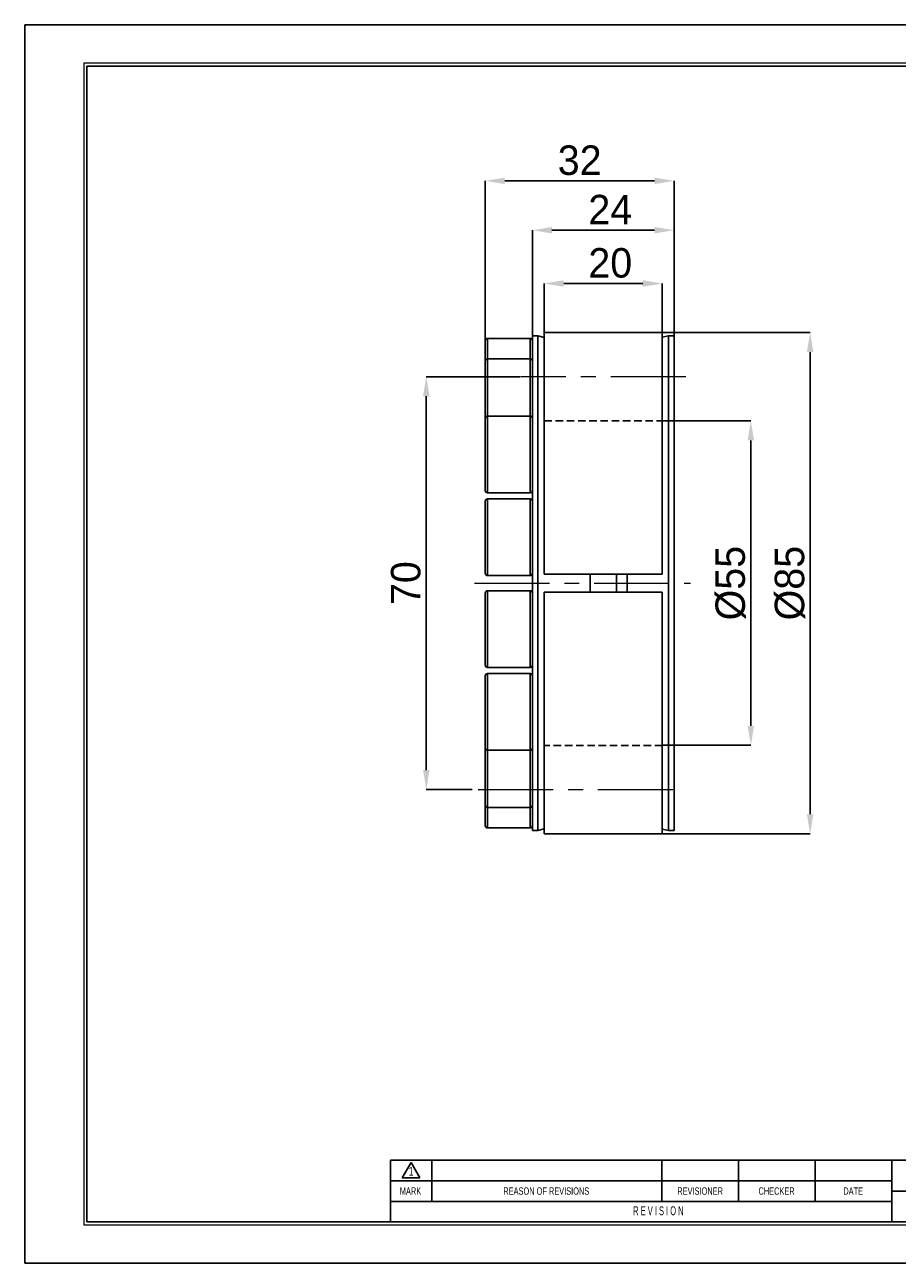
# Model space of a CAD drawing. Header units: millimetres. Extents: x 0 to 297, y 0 to 210.
# Tile 1 of 2: x 0 to 148, y 0 to 210. Entities that reach past the tile are written whole.
import ezdxf
from ezdxf.enums import TextEntityAlignment as Align

# ---------------------------------------------------------------- set-up
doc = ezdxf.new("R2010")
doc.units = ezdxf.units.MM
doc.header["$PDSIZE"] = -1
doc.linetypes.add('CENTERX2', pattern=[20.32, 12.7, -2.54, 2.54, -2.54])
doc.linetypes.add('HIDDEN', pattern=[1.905, 1.27, -0.635])
for name, color, linetype in [('가상선', 2, 'HIDDEN'), ('문자', 7, 'Continuous'), ('중심선', 1, 'CENTERX2')]:
    doc.layers.add(name, color=color, linetype=linetype)
doc.layers.add('치수선', color=5, linetype='Continuous', lineweight=15)
doc.styles.add('SLDTEXTSTYLE0', font='TXT', dxfattribs={"width": 0.75})
doc.styles.add('SLDTEXTSTYLE2', font='TXT', dxfattribs={"width": 0.75, "bigfont": 'bigfont'})
doc.styles.add('SLDTEXTSTYLE8', font='TXT', dxfattribs={"width": 0.633333})
doc.dimstyles.new('SLDDIMSTYLE0', dxfattribs={"dimtxt": 3.5, "dimasz": 3.302, "dimexe": 0, "dimexo": 0.0625, "dimgap": 0.875, "dimtad": 1, "dimrnd": 1e-09, "dimzin": 12, "dimdsep": 46, "dimtxsty": 'SLDTEXTSTYLE0', "dimsah": 1, "dimcen": 0.09, "dimadec": 0, "dimazin": 3, "dimtfac": 1, "dimtofl": 0, "dimtmove": 0, "dimatfit": 3, "dimfxl": 1, "dimfrac": 2, "dimtolj": 1, "dimtzin": 12, "dimarcsym": 0})
doc.dimstyles.new('SLDDIMSTYLE1', dxfattribs={"dimtxt": 3.5, "dimasz": 3.302, "dimexe": 0, "dimexo": 0.0625, "dimgap": 0.875, "dimtad": 1, "dimrnd": 1e-09, "dimzin": 12, "dimdsep": 46, "dimtxsty": 'SLDTEXTSTYLE0', "dimsah": 1, "dimcen": 0.09, "dimadec": 0, "dimazin": 3, "dimtfac": 1, "dimtmove": 0, "dimatfit": 0, "dimfxl": 1, "dimfrac": 2, "dimtolj": 1, "dimtzin": 12, "dimarcsym": 0})

# ---------------------------------------------------------------- blocks, each defined once
blk = doc.blocks.new('AAAA')
at = {"color": 250, "true_color": 0x191924}
for p, q in [((-298.87, 124.28), (-595.87, 124.28)), ((-595.87, 124.28), (-595.87, -85.72)), ((-595.87, -85.72), (-298.87, -85.72))]:
    blk.add_line(p, q, dxfattribs=at)
at = {"lineweight": 0}
for p, q in [((-305.37, 117.78), (-585.87, 117.78)), ((-585.87, 117.78), (-585.87, -79.22)), ((-585.87, -79.22), (-305.37, -79.22))]:
    blk.add_line(p, q, dxfattribs=at)
for p, q in [((-305.87, 117.28), (-585.37, 117.28)), ((-585.37, 117.28), (-585.37, -78.72)), ((-435.87, -68.22), (-533.87, -68.22)), ((-533.87, -68.22), (-533.87, -78.72)), ((-531.87, -71.21), (-530.37, -68.61)), ((-530.37, -68.61), (-528.87, -71.21)), ((-526.87, -68.22), (-526.87, -75.22)), ((-487.87, -68.22), (-487.87, -75.22)), ((-474.87, -68.22), (-474.87, -75.22)), ((-461.87, -68.22), (-461.87, -75.22)), ((-448.87, -68.22), (-448.87, -78.72)), ((-531.87, -71.21), (-528.87, -71.21)), ((-448.87, -71.72), (-533.87, -71.72)), ((-448.87, -75.22), (-533.87, -75.22)), ((-448.87, -73.52), (-435.87, -73.52)), ((-585.37, -78.72), (-305.87, -78.72))]:
    blk.add_line(p, q)
at = {"color": 250, "true_color": 0x191924, "width": 0.75}
for tag, height, style, p in [('TITLE', 2.5, 'SLDTEXTSTYLE2', (-358.7, -62.04)), ('도번', 2.5, 'SLDTEXTSTYLE2', (-344.69, -70.81)), ('필렛', 1.15, 'SLDTEXTSTYLE0', (-416.62, -75.73)), ('SCALE', 1.2, 'SLDTEXTSTYLE0', (-342.09, -76.51)), ('DATE', 1.2, 'SLDTEXTSTYLE0', (-318.85, -76.56)), ('모따기', 1.15, 'SLDTEXTSTYLE0', (-416.62, -78.33))]:
    blk.add_attdef(tag, text='', height=height, dxfattribs=dict(at, style=style)).set_placement(p, align=Align.BOTTOM_LEFT)
at = {"layer": '문자', "attachment_point": 2}
for s, insert, char_height, style in [('1', (-530.38, -69.37), 1.5, 'SLDTEXTSTYLE0'), ('MARK', (-530.48, -72.85), 1.25, 'SLDTEXTSTYLE0'), ('REASON OF REVISIONS', (-507.46, -72.85), 1.25, 'SLDTEXTSTYLE0'), ('REVISIONER', (-481.38, -72.85), 1.25, 'SLDTEXTSTYLE0'), ('CHECKER', (-468.42, -72.85), 1.25, 'SLDTEXTSTYLE0'), ('DATE', (-455.43, -72.85), 1.25, 'SLDTEXTSTYLE0'), ('R E V I S I O N', (-488.46, -76.07), 1.5, 'SLDTEXTSTYLE8')]:
    blk.add_mtext(s, dxfattribs=dict(at, insert=insert, char_height=char_height, style=style))
blk = doc.blocks.new('_D')
at = {"layer": 'Defpoints', "color": 0}
for p in [(108.1, 142.88), (108.1, 87.88), (123.12, 87.88)]:
    blk.add_point(p, dxfattribs=at)
at = {"layer": '치수선', "color": 0, "lineweight": -2}
for p, q in [((108.17, 142.88), (123.12, 142.88)), ((123.12, 139.57), (123.12, 91.18)), ((108.17, 87.88), (123.12, 87.88))]:
    blk.add_line(p, q, dxfattribs=at)
at = {"layer": '치수선', "color": 0}
for points in [[(122.57, 139.57), (123.67, 139.57), (123.12, 142.88)], [(122.57, 91.18), (123.67, 91.18), (123.12, 87.88)]]:
    blk.add_solid(points, dxfattribs=at)
at = {"layer": '치수선', "color": 3, "insert": (117.12, 115.38), "char_height": 5, "attachment_point": 2, "rotation": 90}
blk.add_mtext('\\A1;%%c55', dxfattribs=at)
blk = doc.blocks.new('_D_1')
at = {"layer": 'Defpoints', "color": 0}
for p in [(108.1, 157.88), (108.1, 72.88), (133.17, 72.88)]:
    blk.add_point(p, dxfattribs=at)
at = {"layer": '치수선', "color": 0, "lineweight": -2}
for p, q in [((108.17, 157.88), (133.17, 157.88)), ((133.17, 154.57), (133.17, 76.18)), ((108.17, 72.88), (133.17, 72.88))]:
    blk.add_line(p, q, dxfattribs=at)
at = {"layer": '치수선', "color": 0}
for points in [[(132.62, 154.57), (133.72, 154.57), (133.17, 157.88)], [(132.62, 76.18), (133.72, 76.18), (133.17, 72.88)]]:
    blk.add_solid(points, dxfattribs=at)
at = {"layer": '치수선', "color": 3, "insert": (127.17, 115.38), "char_height": 5, "attachment_point": 2, "rotation": 90}
blk.add_mtext('\\A1;%%c85', dxfattribs=at)
blk = doc.blocks.new('_D_2')
at = {"layer": 'Defpoints', "color": 0}
for p in [(88.1, 166.19), (88.1, 157.88), (108.1, 157.88)]:
    blk.add_point(p, dxfattribs=at)
at = {"layer": '치수선', "color": 0, "lineweight": -2}
for p, q in [((88.1, 157.94), (88.1, 166.19)), ((104.8, 166.19), (91.41, 166.19)), ((108.1, 157.94), (108.1, 166.19))]:
    blk.add_line(p, q, dxfattribs=at)
at = {"layer": '치수선', "color": 0}
for points in [[(91.41, 166.74), (91.41, 165.64), (88.1, 166.19)], [(104.8, 166.74), (104.8, 165.64), (108.1, 166.19)]]:
    blk.add_solid(points, dxfattribs=at)
at = {"layer": '치수선', "color": 3, "insert": (99.29, 172.19), "char_height": 5, "attachment_point": 2}
blk.add_mtext('\\A1;20', dxfattribs=at)
blk = doc.blocks.new('_D_3')
at = {"layer": 'Defpoints', "color": 0}
for p in [(84.1, 150.38), (68.1, 80.38), (75.93, 80.38)]:
    blk.add_point(p, dxfattribs=at)
at = {"layer": '치수선', "color": 0, "lineweight": -2}
for p, q in [((84.04, 150.38), (68.1, 150.38)), ((68.1, 147.07), (68.1, 83.68)), ((75.87, 80.38), (68.1, 80.38))]:
    blk.add_line(p, q, dxfattribs=at)
at = {"layer": '치수선', "color": 0}
for points in [[(67.55, 147.07), (68.65, 147.07), (68.1, 150.38)], [(67.55, 83.68), (68.65, 83.68), (68.1, 80.38)]]:
    blk.add_solid(points, dxfattribs=at)
at = {"layer": '치수선', "color": 3, "insert": (62.1, 115.38), "char_height": 5, "attachment_point": 2, "rotation": 90}
blk.add_mtext('\\A1;70', dxfattribs=at)
blk = doc.blocks.new('_D_4')
at = {"layer": 'Defpoints', "color": 0}
for p in [(86.1, 175.22), (86.1, 157.33), (110.1, 157.33)]:
    blk.add_point(p, dxfattribs=at)
at = {"layer": '치수선', "color": 0, "lineweight": -2}
for p, q in [((86.1, 157.39), (86.1, 175.22)), ((106.8, 175.22), (89.41, 175.22)), ((110.1, 157.39), (110.1, 175.22))]:
    blk.add_line(p, q, dxfattribs=at)
at = {"layer": '치수선', "color": 0}
for points in [[(89.41, 175.77), (89.41, 174.67), (86.1, 175.22)], [(106.8, 175.77), (106.8, 174.67), (110.1, 175.22)]]:
    blk.add_solid(points, dxfattribs=at)
at = {"layer": '치수선', "color": 3, "insert": (99.29, 181.22), "char_height": 5, "attachment_point": 2}
blk.add_mtext('\\A1;24', dxfattribs=at)
blk = doc.blocks.new('_D_5')
at = {"layer": 'Defpoints', "color": 0}
for p in [(78.1, 183.6), (78.1, 156.48), (110.1, 157.33)]:
    blk.add_point(p, dxfattribs=at)
at = {"layer": '치수선', "color": 0, "lineweight": -2}
for p, q in [((78.1, 156.54), (78.1, 183.6)), ((106.8, 183.6), (81.41, 183.6)), ((110.1, 157.39), (110.1, 183.6))]:
    blk.add_line(p, q, dxfattribs=at)
at = {"layer": '치수선', "color": 0}
for points in [[(81.41, 184.15), (81.41, 183.05), (78.1, 183.6)], [(106.8, 184.15), (106.8, 183.05), (110.1, 183.6)]]:
    blk.add_solid(points, dxfattribs=at)
at = {"layer": '치수선', "color": 3, "insert": (94.1, 189.6), "char_height": 5, "attachment_point": 2}
blk.add_mtext('\\A1;32', dxfattribs=at)

msp = doc.modelspace()

# ---------------------------------------------------------------- linework, layer by layer
for p, q in [((108.104, 157.876), (88.104, 157.876)), ((88.104, 116.876), (88.104, 157.876)), ((108.104, 116.876), (108.104, 157.876)), ((78.104, 153.01), (78.104, 156.476)), ((85.704, 156.876), (78.504, 156.876)), ((78.504, 156.876), (78.504, 153.41)), ((85.704, 153.41), (85.704, 156.876)), ((87.034, 157.326), (86.104, 157.326)), ((86.104, 157.326), (86.104, 73.426)), ((88.104, 157.059), (87.034, 157.326)), ((87.034, 115.376), (87.034, 157.326)), ((109.154, 157.326), (108.104, 157.064)), ((110.104, 157.326), (109.154, 157.326)), ((109.154, 115.376), (109.154, 157.326)), ((110.104, 73.426), (110.104, 157.326)), ((85.704, 153.41), (78.504, 153.41)), ((78.504, 153.41), (78.504, 143.698)), ((85.704, 143.698), (85.704, 153.41)), ((78.104, 143.298), (78.104, 153.01)), ((78.104, 131.098), (78.104, 143.298)), ((85.704, 143.698), (78.504, 143.698)), ((78.504, 143.698), (78.504, 130.698)), ((85.704, 130.698), (85.704, 143.698)), ((78.504, 130.698), (85.704, 130.698)), ((78.104, 117.064), (78.104, 129.264)), ((85.704, 129.664), (78.504, 129.664)), ((78.504, 129.664), (78.504, 116.664)), ((85.704, 116.664), (85.704, 129.664)), ((78.504, 116.664), (85.704, 116.664)), ((88.104, 116.876), (108.104, 116.876)), ((95.858, 113.876), (95.858, 116.876)), ((100.354, 113.876), (100.354, 116.876)), ((102.154, 113.876), (102.154, 116.876)), ((78.104, 101.488), (78.104, 113.688)), ((85.704, 114.088), (78.504, 114.088)), ((78.504, 114.088), (78.504, 101.088)), ((85.704, 101.088), (85.704, 114.088)), ((87.034, 73.426), (87.034, 115.376)), ((108.104, 113.876), (88.104, 113.876)), ((88.104, 72.876), (88.104, 113.876)), ((108.104, 72.876), (108.104, 113.876)), ((109.154, 73.426), (109.154, 115.376)), ((78.504, 101.088), (85.704, 101.088)), ((78.104, 87.454), (78.104, 99.654)), ((85.704, 100.054), (78.504, 100.054)), ((78.504, 100.054), (78.504, 87.054)), ((85.704, 87.054), (85.704, 100.054)), ((78.104, 77.742), (78.104, 87.454)), ((78.504, 87.054), (85.704, 87.054)), ((78.504, 87.054), (78.504, 77.342)), ((85.704, 77.342), (85.704, 87.054)), ((78.104, 74.276), (78.104, 77.742)), ((78.504, 77.342), (85.704, 77.342)), ((78.504, 77.342), (78.504, 73.876)), ((85.704, 73.876), (85.704, 77.342)), ((78.504, 73.876), (85.704, 73.876)), ((87.034, 73.426), (88.104, 73.693)), ((108.104, 73.688), (109.154, 73.426)), ((86.104, 73.426), (87.034, 73.426)), ((88.104, 72.876), (108.104, 72.876)), ((109.154, 73.426), (110.104, 73.426))]:
    msp.add_line(p, q)
for centre, start, end in [((78.504, 156.476), 90, 180), ((85.704, 156.476), 0, 90), ((78.504, 153.01), 90, 180), ((85.704, 153.01), 0, 90), ((78.504, 143.298), 90, 180), ((85.704, 143.298), 0, 90), ((78.504, 131.098), 180, 270), ((85.704, 131.098), 270, 0), ((78.504, 129.264), 90, 180), ((85.704, 129.264), 0, 90), ((78.504, 117.064), 180, 270), ((85.704, 117.064), 270, 0), ((78.504, 113.688), 90, 180), ((85.704, 113.688), 0, 90), ((78.504, 101.488), 180, 270), ((85.704, 101.488), 270, 0), ((78.504, 99.654), 90, 180), ((85.704, 99.654), 0, 90), ((78.504, 87.454), 180, 270), ((85.704, 87.454), 270, 0), ((78.504, 77.742), 180, 270), ((85.704, 77.742), 270, 0), ((78.504, 74.276), 180, 270), ((85.704, 74.276), 270, 0)]:
    msp.add_arc(centre, 0.4, start, end)
at = {"layer": '가상선'}
for p, q in [((88.104, 142.876), (108.104, 142.876)), ((108.104, 87.876), (88.104, 87.876))]:
    msp.add_line(p, q, dxfattribs=at)
at = {"layer": '중심선', "linetype": 'CENTERX2', "lineweight": 0}
for p, q in [((112.104, 150.376), (84.104, 150.376)), ((76.264, 115.376), (112.884, 115.376)), ((76.888, 80.376), (111.925, 80.376))]:
    msp.add_line(p, q, dxfattribs=at)

# ---------------------------------------------------------------- block references
at = {"color": 7, "linetype": 'Continuous'}
msp.add_blockref('AAAA', (595.902, 85.776), dxfattribs=at)

# ---------------------------------------------------------------- dimensions: what is measured, and where the dimension line sits
at = {"layer": '치수선', "color": 5, "true_color": 0x0000ff}
for base, p1, p2, dimstyle, picture, middle in [((78.104, 183.602), (110.104, 157.326), (78.104, 156.476), 'SLDDIMSTYLE0', '_D_5', (94.104, 183.602)), ((86.104, 175.216), (110.104, 157.326), (86.104, 157.326), 'SLDDIMSTYLE0', '_D_4', (99.293, 175.216)), ((88.104, 166.191), (108.104, 157.876), (88.104, 157.876), 'SLDDIMSTYLE1', '_D_2', (99.293, 166.191))]:
    dim = msp.add_linear_dim(base=base, p1=p1, p2=p2, dimstyle=dimstyle, override={"dimtxt": 5, "dimtxsty": 'Standard', "dimclrt": 3}, dxfattribs=at)
    dim.commit()
    dim.dimension.update_dxf_attribs({"geometry": picture, "text_midpoint": middle, "dimtype": 160})
for base, p1, p2, picture, middle in [((133.168, 72.876), (108.104, 157.876), (108.104, 72.876), '_D_1', (133.168, 115.376)), ((123.119, 87.876), (108.104, 142.876), (108.104, 87.876), '_D', (123.119, 115.376))]:
    dim = msp.add_linear_dim(base=base, p1=p1, p2=p2, angle=90, text='%%c<>', dimstyle='SLDDIMSTYLE0', override={"dimtxt": 5, "dimtxsty": 'Standard', "dimclrt": 3}, dxfattribs=at)
    dim.commit()
    dim.dimension.update_dxf_attribs({"geometry": picture, "text_midpoint": middle, "dimtype": 160})
dim = msp.add_linear_dim(base=(68.104, 80.376), p1=(84.104, 150.376), p2=(75.934, 80.376), angle=90, dimstyle='SLDDIMSTYLE0', override={"dimtxt": 5, "dimtxsty": 'Standard', "dimclrt": 3}, dxfattribs=at)
dim.commit()
dim.dimension.update_dxf_attribs({"geometry": '_D_3', "text_midpoint": (68.104, 115.376), "dimtype": 160})

doc.saveas('drawing.dxf')
